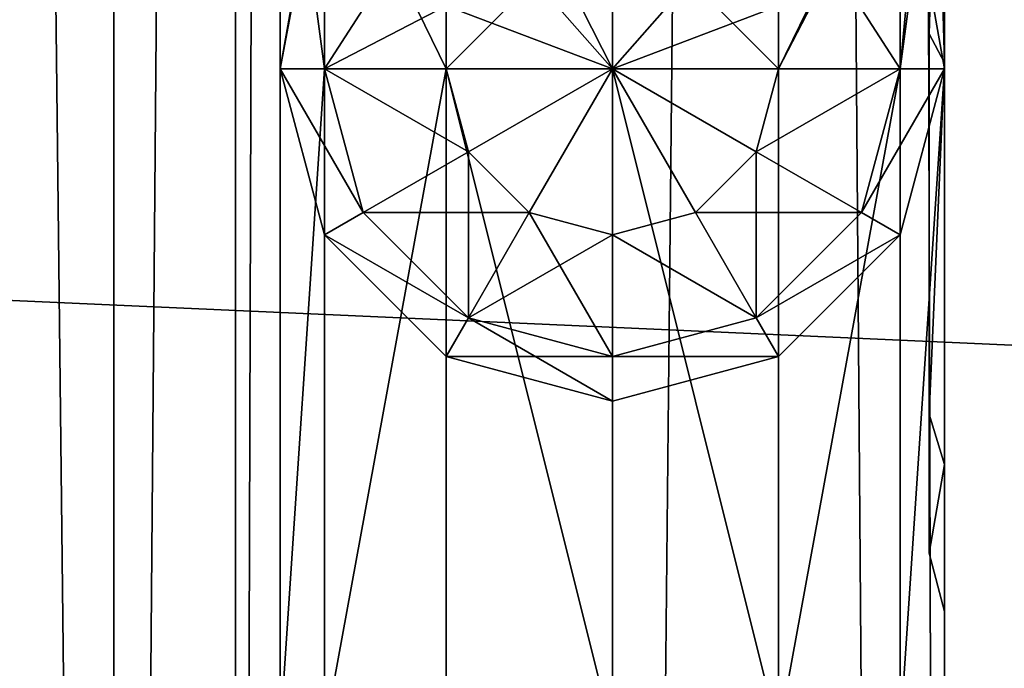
# Model space of a CAD drawing. Extents: x 0 to 1230, y 0 to 270.
# Tile 167 of 245: x 772.33 to 775.29, y 126.41 to 128.36. Entities that reach past the tile are written whole.
import ezdxf

# ---------------------------------------------------------------- set-up
doc = ezdxf.new("R2010")
doc.units = 0
doc.layers.get('0').update_dxf_attribs({"color": 13, "linetype": 'CONTINUOUS'})

# ---------------------------------------------------------------- blocks, each defined once
blk = doc.blocks.new('COMPONENT_4')
for p, q in [((5, 9.4675), (7.2337, 8.869)), ((7.3585, 9.085, 0.067), (7.2337, 8.869)), ((7.2337, 8.869), (8.869, 7.2337)), ((8.869, 7.2337), (9.085, 7.3585, 0.067)), ((8.869, 7.2337), (9.4675, 5)), ((9.4675, 5), (8.869, 2.7663)), ((8.869, 2.7663), (7.2337, 1.131)), ((8.869, 2.7663), (9.085, 2.6415, 0.067)), ((7.2337, 1.131), (5, 0.5325)), ((7.2337, 1.131), (7.3585, 0.915, 0.067))]:
    blk.add_line(p, q)
mesh = blk.add_polyface()
corners = [(7.3585, 9.085, 0.067), (5, 9.4675), (5, 9.717, 0.067), (7.2337, 8.869)]
mesh.append_faces([[corners[k] for k in face] for face in [(0, 1, 2), (1, 0, 3)]], dxfattribs={"vtx0": -1})
mesh = blk.add_polyface()
corners = [(1.131, 7.2337), (1.131, 2.7663), (0.5325, 5), (2.7663, 8.869), (2.7663, 1.131), (5, 0.5325), (5, 9.4675), (7.2337, 1.131), (7.2337, 8.869), (8.869, 2.7663), (8.869, 7.2337), (9.4675, 5)]
mesh.append_faces([[corners[k] for k in face] for face in [(0, 1, 2), (9, 10, 11)]], dxfattribs={"vtx0": -1})
mesh.append_faces([[corners[k] for k in face] for face in [(1, 3, 4), (4, 3, 5), (5, 6, 7), (7, 8, 9)]], dxfattribs={"vtx0": -1, "vtx1": -1})
mesh.append_faces([[corners[k] for k in face] for face in [(1, 0, 3), (5, 3, 6), (7, 6, 8), (9, 8, 10)]], dxfattribs={"vtx0": -1, "vtx2": -1})
mesh = blk.add_polyface()
corners = [(7.3585, 9.085, 0.067), (8.869, 7.2337), (7.2337, 8.869), (9.085, 7.3585, 0.067)]
mesh.append_faces([[corners[k] for k in face] for face in [(0, 1, 2), (1, 0, 3)]], dxfattribs={"vtx0": -1})
mesh = blk.add_polyface()
corners = [(9.085, 7.3585, 0.067), (9.4675, 5), (8.869, 7.2337), (9.717, 5, 0.067)]
mesh.append_faces([[corners[k] for k in face] for face in [(0, 1, 2), (1, 0, 3)]], dxfattribs={"vtx0": -1})
mesh = blk.add_polyface()
corners = [(9.4675, 5), (9.085, 2.6415, 0.067), (8.869, 2.7663), (9.717, 5, 0.067)]
mesh.append_faces([[corners[k] for k in face] for face in [(0, 1, 2), (1, 0, 3)]], dxfattribs={"vtx0": -1})
mesh = blk.add_polyface()
corners = [(8.869, 2.7663), (7.3585, 0.915, 0.067), (7.2337, 1.131), (9.085, 2.6415, 0.067)]
mesh.append_faces([[corners[k] for k in face] for face in [(0, 1, 2), (1, 0, 3)]], dxfattribs={"vtx0": -1})
mesh = blk.add_polyface()
corners = [(7.2337, 1.131), (5, 0.283, 0.067), (5, 0.5325), (7.3585, 0.915, 0.067)]
mesh.append_faces([[corners[k] for k in face] for face in [(0, 1, 2), (1, 0, 3)]], dxfattribs={"vtx0": -1})
blk = doc.blocks.new('GROUP_22')
for p, q in [((319, 1), (319, 49)), ((319.5, 49, 0.134), (319.5, 1, 0.134)), ((319.866, 49, 0.5), (319.866, 1, 0.5)), ((320, 1, 1), (320, 49, 1)), ((317.5, 47, 2.134), (317.5, 3, 2.134)), ((317.866, 47, 2.5), (317.866, 3, 2.5)), ((318, 3, 3), (318, 47, 3)), ((318, 19.6125, 23), (318, 18.1983, 21.5858)), ((320, 19.6125, 23), (320, 18.1983, 21.5858)), ((318, 19.1983, 16.7321), (318, 18.1983, 17)), ((318, 19.1983, 13.2679), (318, 18.1983, 13)), ((320, 19.1983, 13.2679), (320, 18.1983, 13)), ((320, 19.1983, 16.7321), (320, 18.1983, 17)), ((318.134, 18.1983, 16.5), (318.134, 18.9483, 16.299)), ((318.134, 18.1983, 13.5), (318.134, 18.9483, 13.701)), ((319.866, 18.1983, 16.5), (319.866, 18.9483, 16.299)), ((319.866, 18.1983, 13.5), (319.866, 18.9483, 13.701)), ((318.134, 18.1983, 22.2929), (318.134, 18.9054, 23)), ((319, 18.1983, 23), (319, 18.8878, 23.5)), ((319.866, 18.1983, 22.2929), (319.866, 18.9054, 23)), ((318.5, 18.1983, 16.134), (318.5, 18.7653, 15.9821)), ((318.5, 18.1983, 13.866), (318.5, 18.7653, 14.0179)), ((319.5, 18.1983, 16.134), (319.5, 18.7653, 15.9821)), ((319.5, 18.1983, 13.866), (319.5, 18.7653, 14.0179)), ((319, 18.1983, 16), (319, 18.6983, 15.866)), ((319, 18.1983, 14), (319, 18.6983, 14.134)), ((319, 18.1983, 23), (318.5, 18.3878, 23)), ((318.5, 18.3878, 23), (318.5, 18.1983, 22.8105)), ((319, 18.1983, 23), (319.5, 18.3878, 23)), ((319.5, 18.1983, 22.8105), (319.5, 18.3878, 23)), ((318, 18.1983, 13), (318, 16.1983, 13)), ((318, 18.1983, 21.5858), (318, 18.1983, 17)), ((318.134, 18.1983, 13.5), (318, 18.1983, 13)), ((318.134, 18.1983, 16.5), (318, 18.1983, 17)), ((318, 18.1983, 17), (318.134, 17.6983, 17)), ((318.134, 18.1983, 22.2929), (318, 18.1983, 21.5858)), ((318.134, 17.6983, 21.0858), (318, 18.1983, 21.5858)), ((318.134, 16.1983, 13.5), (318.134, 18.1983, 13.5)), ((318.5, 18.1983, 13.866), (318.134, 18.1983, 13.5)), ((318.5, 18.1983, 16.134), (318.134, 18.1983, 16.5)), ((318.134, 18.1983, 16.5), (318.25, 17.7653, 16.5)), ((318.134, 18.1983, 22.2929), (318.25, 17.7653, 21.8599)), ((318.5, 18.1983, 22.8105), (318.134, 18.1983, 22.2929)), ((318.5, 16.1983, 13.866), (318.5, 18.1983, 13.866)), ((319, 18.1983, 14), (318.5, 18.1983, 13.866)), ((319, 18.1983, 16), (318.5, 18.1983, 16.134)), ((318.5, 18.1983, 16.134), (318.567, 17.9483, 16.134)), ((319, 18.1983, 23), (318.5, 18.1983, 22.8105)), ((318.5, 18.1983, 22.8105), (318.567, 17.9483, 22.5605)), ((318.567, 17.9483, 16.134), (319, 18.1983, 16)), ((318.567, 17.9483, 22.5605), (319, 18.1983, 23)), ((318.75, 17.7653, 16.134), (319, 18.1983, 16)), ((318.75, 17.7653, 22.3775), (319, 18.1983, 23)), ((319, 18.1983, 14), (319, 16.1983, 14)), ((319, 17.6983, 16.134), (319, 18.1983, 16)), ((319, 18.1983, 16), (319.5, 18.1983, 16.134)), ((319.433, 17.9483, 16.134), (319, 18.1983, 16)), ((319.25, 17.7653, 16.134), (319, 18.1983, 16)), ((319.433, 17.9483, 22.5605), (319, 18.1983, 23)), ((319.5, 18.1983, 22.8105), (319, 18.1983, 23)), ((319.25, 17.7653, 22.3775), (319, 18.1983, 23)), ((319, 17.6983, 22.3105), (319, 18.1983, 23)), ((319, 18.1983, 14), (319.5, 18.1983, 13.866)), ((319.5, 18.1983, 16.134), (319.433, 17.9483, 16.134)), ((319.5, 18.1983, 22.8105), (319.433, 17.9483, 22.5605)), ((319.5, 18.1983, 16.134), (319.866, 18.1983, 16.5)), ((319.866, 18.1983, 22.2929), (319.5, 18.1983, 22.8105)), ((319.5, 18.1983, 13.866), (319.866, 18.1983, 13.5)), ((319.5, 16.1983, 13.866), (319.5, 18.1983, 13.866)), ((319.866, 18.1983, 16.5), (319.75, 17.7653, 16.5)), ((319.866, 18.1983, 22.2929), (319.75, 17.7653, 21.8599)), ((319.866, 18.1983, 16.5), (320, 18.1983, 17)), ((320, 18.1983, 17), (319.866, 17.6983, 17)), ((320, 18.1983, 21.5858), (319.866, 18.1983, 22.2929)), ((319.866, 17.6983, 21.0858), (320, 18.1983, 21.5858)), ((319.866, 18.1983, 13.5), (320, 18.1983, 13)), ((319.866, 16.1983, 13.5), (319.866, 18.1983, 13.5)), ((320, 18.1983, 13), (320, 16.1983, 13)), ((320, 18.1983, 21.5858), (320, 18.1983, 17)), ((318.25, 17.7653, 16.5), (318.567, 17.9483, 16.134)), ((318.25, 17.7653, 21.8599), (318.567, 17.9483, 22.5605)), ((318.567, 17.9483, 16.134), (318.75, 17.7653, 16.134)), ((318.567, 17.9483, 22.5605), (318.75, 17.7653, 22.3775)), ((319.433, 17.9483, 16.134), (319.25, 17.7653, 16.134)), ((319.433, 17.9483, 22.5605), (319.25, 17.7653, 22.3775)), ((319.75, 17.7653, 16.5), (319.433, 17.9483, 16.134)), ((319.75, 17.7653, 21.8599), (319.433, 17.9483, 22.5605)), ((318.134, 17.6983, 17), (318.25, 17.7653, 16.5)), ((318.134, 17.6983, 21.0858), (318.25, 17.7653, 21.8599)), ((318.25, 17.7653, 16.5), (318.567, 17.4483, 16.5)), ((318.25, 17.7653, 21.8599), (318.567, 17.4483, 21.5429)), ((318.567, 17.4483, 16.5), (318.75, 17.7653, 16.134)), ((318.567, 17.4483, 21.5429), (318.75, 17.7653, 22.3775)), ((318.75, 17.7653, 16.134), (319, 17.6983, 16.134)), ((318.75, 17.7653, 22.3775), (319, 17.6983, 22.3105)), ((319.25, 17.7653, 16.134), (319, 17.6983, 16.134)), ((319.25, 17.7653, 22.3775), (319, 17.6983, 22.3105)), ((319.433, 17.4483, 16.5), (319.25, 17.7653, 16.134)), ((319.433, 17.4483, 21.5429), (319.25, 17.7653, 22.3775)), ((319.75, 17.7653, 16.5), (319.433, 17.4483, 16.5)), ((319.75, 17.7653, 21.8599), (319.433, 17.4483, 21.5429)), ((319.866, 17.6983, 17), (319.75, 17.7653, 16.5)), ((319.866, 17.6983, 21.0858), (319.75, 17.7653, 21.8599)), ((318.134, 17.6983, 17), (318.5, 17.3323, 17)), ((318.5, 17.3323, 20.7198), (318.134, 17.6983, 21.0858)), ((318.134, 17.6983, 17), (318.134, 17.6983, 21.0858)), ((319, 17.3323, 16.5), (319, 17.6983, 16.134)), ((319, 17.3323, 21.4269), (319, 17.6983, 22.3105)), ((319.866, 17.6983, 17), (319.5, 17.3323, 17)), ((319.5, 17.3323, 20.7198), (319.866, 17.6983, 21.0858)), ((319.866, 17.6983, 17), (319.866, 17.6983, 21.0858)), ((318.5, 17.3323, 17), (318.567, 17.4483, 16.5)), ((318.5, 17.3323, 20.7198), (318.567, 17.4483, 21.5429)), ((318.567, 17.4483, 16.5), (319, 17.3323, 16.5)), ((318.567, 17.4483, 21.5429), (319, 17.3323, 21.4269)), ((319.433, 17.4483, 16.5), (319, 17.3323, 16.5)), ((319.433, 17.4483, 21.5429), (319, 17.3323, 21.4269)), ((319.5, 17.3323, 17), (319.433, 17.4483, 16.5)), ((319.5, 17.3323, 20.7198), (319.433, 17.4483, 21.5429)), ((318.5, 17.3323, 17), (319, 17.1983, 17)), ((319, 17.1983, 20.5858), (318.5, 17.3323, 20.7198)), ((318.5, 17.3323, 17), (318.5, 17.3323, 20.7198)), ((319, 17.1983, 17), (319, 17.3323, 16.5)), ((319.5, 17.3323, 17), (319, 17.1983, 17)), ((319, 17.1983, 20.5858), (319, 17.3323, 21.4269)), ((319, 17.1983, 20.5858), (319.5, 17.3323, 20.7198)), ((319.5, 17.3323, 17), (319.5, 17.3323, 20.7198)), ((319, 17.1983, 20.5858), (319, 17.1983, 17))]:
    blk.add_line(p, q)
mesh = blk.add_polyface()
corners = [(319, 49), (1, 1), (1, 49), (319, 1)]
mesh.append_faces([[corners[k] for k in face] for face in [(0, 1, 2), (1, 0, 3)]], dxfattribs={"vtx0": -1})
mesh = blk.add_polyface()
corners = [(319.5, 49, 0.134), (319, 1), (319, 49), (319.5, 1, 0.134)]
mesh.append_faces([[corners[k] for k in face] for face in [(0, 1, 2), (1, 0, 3)]], dxfattribs={"vtx0": -1})
mesh = blk.add_polyface()
corners = [(319.5, 49, 0.134), (319.866, 1, 0.5), (319.5, 1, 0.134), (319.866, 49, 0.5)]
mesh.append_faces([[corners[k] for k in face] for face in [(0, 1, 2), (1, 0, 3)]], dxfattribs={"vtx0": -1})
mesh = blk.add_polyface()
corners = [(319.866, 49, 0.5), (320, 1, 1), (319.866, 1, 0.5), (320, 49, 1)]
mesh.append_faces([[corners[k] for k in face] for face in [(0, 1, 2), (1, 0, 3)]], dxfattribs={"vtx0": -1})
mesh = blk.add_polyface()
corners = [(320, 1, 1), (320, 15.1983, 13.2679), (320, 1, 23), (320, 49, 1), (320, 14.4663, 14), (320, 14.1983, 15), (320, 12.7841, 23), (320, 16.1983, 13), (320, 18.1983, 13), (320, 19.1983, 13.2679), (320, 19.9304, 14), (320, 20.1983, 15), (320, 19.1983, 16.7321), (320, 18.1983, 21.5858), (320, 18.1983, 17), (320, 19.6125, 23), (320, 19.9304, 16), (320, 49, 23), (320, 14.1983, 21.5858)]
mesh.append_faces([[corners[k] for k in face] for face in [(12, 13, 14)]], dxfattribs={"vtx0": -1})
mesh.append_faces([[corners[k] for k in face] for face in [(0, 1, 2), (2, 5, 6), (1, 3, 7), (7, 3, 8), (8, 3, 9), (9, 3, 10), (10, 3, 11), (13, 12, 15), (15, 16, 17), (17, 11, 3)]], dxfattribs={"vtx0": -1, "vtx1": -1})
mesh.append_faces([[corners[k] for k in face] for face in [(1, 0, 3), (2, 1, 4), (2, 4, 5), (15, 12, 16), (17, 16, 11)]], dxfattribs={"vtx0": -1, "vtx2": -1})
mesh.append_faces([[corners[k] for k in face] for face in [(18, 6, 5)]], dxfattribs={"vtx1": -1})
mesh = blk.add_polyface()
corners = [(317.5, 3, 2.134), (317, 47, 2), (317, 3, 2), (317.5, 47, 2.134)]
mesh.append_faces([[corners[k] for k in face] for face in [(0, 1, 2), (1, 0, 3)]], dxfattribs={"vtx0": -1})
mesh = blk.add_polyface()
corners = [(317.866, 47, 2.5), (317.5, 3, 2.134), (317.866, 3, 2.5), (317.5, 47, 2.134)]
mesh.append_faces([[corners[k] for k in face] for face in [(0, 1, 2), (1, 0, 3)]], dxfattribs={"vtx0": -1})
mesh = blk.add_polyface()
corners = [(318, 47, 3), (317.866, 3, 2.5), (318, 3, 3), (317.866, 47, 2.5)]
mesh.append_faces([[corners[k] for k in face] for face in [(0, 1, 2), (1, 0, 3)]], dxfattribs={"vtx0": -1})
mesh = blk.add_polyface()
corners = [(318, 19.6125, 23), (318, 18.1983, 17), (318, 18.1983, 21.5858), (318, 19.1983, 16.7321), (318, 19.9304, 16), (318, 47, 23), (318, 20.1983, 15), (318, 12.7841, 23), (318, 3, 3), (318, 3, 23), (318, 14.1983, 15), (318, 14.4663, 14), (318, 15.1983, 13.2679), (318, 47, 3), (318, 14.1983, 21.5858), (318, 16.1983, 13), (318, 18.1983, 13), (318, 19.1983, 13.2679), (318, 19.9304, 14)]
mesh.append_faces([[corners[k] for k in face] for face in [(0, 1, 2), (7, 8, 9), (10, 7, 14)]], dxfattribs={"vtx0": -1})
mesh.append_faces([[corners[k] for k in face] for face in [(1, 0, 3), (3, 0, 4), (4, 5, 6), (8, 12, 13), (13, 6, 5)]], dxfattribs={"vtx0": -1, "vtx1": -1})
mesh.append_faces([[corners[k] for k in face] for face in [(8, 7, 10)]], dxfattribs={"vtx0": -1, "vtx1": -1, "vtx2": -1})
mesh.append_faces([[corners[k] for k in face] for face in [(4, 0, 5), (8, 10, 11), (8, 11, 12), (13, 12, 15), (13, 15, 16), (13, 16, 17), (13, 17, 18), (13, 18, 6)]], dxfattribs={"vtx0": -1, "vtx2": -1})
mesh = blk.add_polyface()
corners = [(318.134, 18.9054, 23), (318, 18.1983, 21.5858), (318.134, 18.1983, 22.2929), (318, 19.6125, 23)]
mesh.append_faces([[corners[k] for k in face] for face in [(0, 1, 2), (1, 0, 3)]], dxfattribs={"vtx0": -1})
mesh = blk.add_polyface()
corners = [(320, 19.6125, 23), (319.866, 18.1983, 22.2929), (320, 18.1983, 21.5858), (319.866, 18.9054, 23)]
mesh.append_faces([[corners[k] for k in face] for face in [(0, 1, 2), (1, 0, 3)]], dxfattribs={"vtx0": -1})
mesh = blk.add_polyface()
corners = [(318, 19.1983, 16.7321), (318.134, 18.1983, 16.5), (318, 18.1983, 17), (318.134, 18.9483, 16.299)]
mesh.append_faces([[corners[k] for k in face] for face in [(0, 1, 2), (1, 0, 3)]], dxfattribs={"vtx0": -1})
mesh = blk.add_polyface()
corners = [(318.134, 18.9483, 13.701), (318, 18.1983, 13), (318.134, 18.1983, 13.5), (318, 19.1983, 13.2679)]
mesh.append_faces([[corners[k] for k in face] for face in [(0, 1, 2), (1, 0, 3)]], dxfattribs={"vtx0": -1})
mesh = blk.add_polyface()
corners = [(319.866, 18.9483, 16.299), (320, 18.1983, 17), (319.866, 18.1983, 16.5), (320, 19.1983, 16.7321)]
mesh.append_faces([[corners[k] for k in face] for face in [(0, 1, 2), (1, 0, 3)]], dxfattribs={"vtx0": -1})
mesh = blk.add_polyface()
corners = [(320, 19.1983, 13.2679), (319.866, 18.1983, 13.5), (320, 18.1983, 13), (319.866, 18.9483, 13.701)]
mesh.append_faces([[corners[k] for k in face] for face in [(0, 1, 2), (1, 0, 3)]], dxfattribs={"vtx0": -1})
mesh = blk.add_polyface()
corners = [(319, 18.1983, 23), (318.567, 19.0519, 23.5), (318.5, 18.3878, 23), (319, 18.8878, 23.5)]
mesh.append_faces([[corners[k] for k in face] for face in [(0, 1, 2), (1, 0, 3)]], dxfattribs={"vtx0": -1})
mesh = blk.add_polyface()
corners = [(319.5, 18.3878, 23), (319, 18.8878, 23.5), (319, 18.1983, 23), (319.433, 19.0519, 23.5)]
mesh.append_faces([[corners[k] for k in face] for face in [(0, 1, 2), (1, 0, 3)]], dxfattribs={"vtx0": -1})
mesh = blk.add_polyface()
corners = [(318.134, 18.9483, 16.299), (318.5, 18.1983, 16.134), (318.134, 18.1983, 16.5), (318.5, 18.7653, 15.9821)]
mesh.append_faces([[corners[k] for k in face] for face in [(0, 1, 2), (1, 0, 3)]], dxfattribs={"vtx0": -1})
mesh = blk.add_polyface()
corners = [(318.5, 18.7653, 14.0179), (318.134, 18.1983, 13.5), (318.5, 18.1983, 13.866), (318.134, 18.9483, 13.701)]
mesh.append_faces([[corners[k] for k in face] for face in [(0, 1, 2), (1, 0, 3)]], dxfattribs={"vtx0": -1})
mesh = blk.add_polyface()
corners = [(319.5, 18.7653, 15.9821), (319.866, 18.1983, 16.5), (319.5, 18.1983, 16.134), (319.866, 18.9483, 16.299)]
mesh.append_faces([[corners[k] for k in face] for face in [(0, 1, 2), (1, 0, 3)]], dxfattribs={"vtx0": -1})
mesh = blk.add_polyface()
corners = [(319.866, 18.9483, 13.701), (319.5, 18.1983, 13.866), (319.866, 18.1983, 13.5), (319.5, 18.7653, 14.0179)]
mesh.append_faces([[corners[k] for k in face] for face in [(0, 1, 2), (1, 0, 3)]], dxfattribs={"vtx0": -1})
mesh = blk.add_polyface()
corners = [(318.5, 18.3878, 23), (318.134, 18.1983, 22.2929), (318.5, 18.1983, 22.8105), (318.134, 18.9054, 23)]
mesh.append_faces([[corners[k] for k in face] for face in [(0, 1, 2), (1, 0, 3)]], dxfattribs={"vtx0": -1})
mesh = blk.add_polyface()
corners = [(319.866, 18.9054, 23), (319.5, 18.1983, 22.8105), (319.866, 18.1983, 22.2929), (319.5, 18.3878, 23)]
mesh.append_faces([[corners[k] for k in face] for face in [(0, 1, 2), (1, 0, 3)]], dxfattribs={"vtx0": -1})
mesh = blk.add_polyface()
corners = [(319, 18.6983, 15.866), (318.5, 18.1983, 16.134), (318.5, 18.7653, 15.9821), (319, 18.1983, 16)]
mesh.append_faces([[corners[k] for k in face] for face in [(0, 1, 2), (1, 0, 3)]], dxfattribs={"vtx0": -1})
mesh = blk.add_polyface()
corners = [(319, 18.1983, 14), (318.5, 18.7653, 14.0179), (318.5, 18.1983, 13.866), (319, 18.6983, 14.134)]
mesh.append_faces([[corners[k] for k in face] for face in [(0, 1, 2), (1, 0, 3)]], dxfattribs={"vtx0": -1})
mesh = blk.add_polyface()
corners = [(319.5, 18.7653, 15.9821), (319, 18.1983, 16), (319, 18.6983, 15.866), (319.5, 18.1983, 16.134)]
mesh.append_faces([[corners[k] for k in face] for face in [(0, 1, 2), (1, 0, 3)]], dxfattribs={"vtx0": -1})
mesh = blk.add_polyface()
corners = [(319.5, 18.1983, 13.866), (319, 18.6983, 14.134), (319, 18.1983, 14), (319.5, 18.7653, 14.0179)]
mesh.append_faces([[corners[k] for k in face] for face in [(0, 1, 2), (1, 0, 3)]], dxfattribs={"vtx0": -1})
mesh = blk.add_polyface()
corners = [(319.5, 18.3878, 23), (319, 18.1983, 23), (319.5, 18.1983, 22.8105)]
mesh.append_faces([[corners[k] for k in face] for face in [(0, 1, 2)]])
mesh = blk.add_polyface()
corners = [(318.134, 18.1983, 13.5), (318, 16.1983, 13), (318.134, 16.1983, 13.5), (318, 18.1983, 13)]
mesh.append_faces([[corners[k] for k in face] for face in [(0, 1, 2), (1, 0, 3)]], dxfattribs={"vtx0": -1})
mesh = blk.add_polyface()
corners = [(318, 18.1983, 17), (318.25, 17.7653, 16.5), (318.134, 17.6983, 17), (318.134, 18.1983, 16.5)]
mesh.append_faces([[corners[k] for k in face] for face in [(0, 1, 2), (1, 0, 3)]], dxfattribs={"vtx0": -1})
mesh = blk.add_polyface()
corners = [(318.25, 17.7653, 21.8599), (318, 18.1983, 21.5858), (318.134, 17.6983, 21.0858), (318.134, 18.1983, 22.2929)]
mesh.append_faces([[corners[k] for k in face] for face in [(0, 1, 2), (1, 0, 3)]], dxfattribs={"vtx0": -1})
mesh = blk.add_polyface()
corners = [(318, 18.1983, 21.5858), (318.134, 17.6983, 17), (318.134, 17.6983, 21.0858), (318, 18.1983, 17)]
mesh.append_faces([[corners[k] for k in face] for face in [(0, 1, 2), (1, 0, 3)]], dxfattribs={"vtx0": -1})
mesh = blk.add_polyface()
corners = [(318.5, 18.1983, 13.866), (318.134, 16.1983, 13.5), (318.5, 16.1983, 13.866), (318.134, 18.1983, 13.5)]
mesh.append_faces([[corners[k] for k in face] for face in [(0, 1, 2), (1, 0, 3)]], dxfattribs={"vtx0": -1})
mesh = blk.add_polyface()
corners = [(318.134, 18.1983, 16.5), (318.567, 17.9483, 16.134), (318.25, 17.7653, 16.5), (318.5, 18.1983, 16.134)]
mesh.append_faces([[corners[k] for k in face] for face in [(0, 1, 2), (1, 0, 3)]], dxfattribs={"vtx0": -1})
mesh = blk.add_polyface()
corners = [(318.567, 17.9483, 22.5605), (318.134, 18.1983, 22.2929), (318.25, 17.7653, 21.8599), (318.5, 18.1983, 22.8105)]
mesh.append_faces([[corners[k] for k in face] for face in [(0, 1, 2), (1, 0, 3)]], dxfattribs={"vtx0": -1})
mesh = blk.add_polyface()
corners = [(319, 16.1983, 14), (318.5, 18.1983, 13.866), (318.5, 16.1983, 13.866), (319, 18.1983, 14)]
mesh.append_faces([[corners[k] for k in face] for face in [(0, 1, 2), (1, 0, 3)]], dxfattribs={"vtx0": -1})
mesh = blk.add_polyface()
corners = [(319, 18.1983, 16), (318.567, 17.9483, 16.134), (318.5, 18.1983, 16.134)]
mesh.append_faces([[corners[k] for k in face] for face in [(0, 1, 2)]])
mesh = blk.add_polyface()
corners = [(319, 18.1983, 23), (318.5, 18.1983, 22.8105), (318.567, 17.9483, 22.5605)]
mesh.append_faces([[corners[k] for k in face] for face in [(0, 1, 2)]])
mesh = blk.add_polyface()
corners = [(319, 18.1983, 16), (318.75, 17.7653, 16.134), (318.567, 17.9483, 16.134)]
mesh.append_faces([[corners[k] for k in face] for face in [(0, 1, 2)]])
mesh = blk.add_polyface()
corners = [(319, 18.1983, 23), (318.567, 17.9483, 22.5605), (318.75, 17.7653, 22.3775)]
mesh.append_faces([[corners[k] for k in face] for face in [(0, 1, 2)]])
mesh = blk.add_polyface()
corners = [(319, 17.6983, 16.134), (318.75, 17.7653, 16.134), (319, 18.1983, 16)]
mesh.append_faces([[corners[k] for k in face] for face in [(0, 1, 2)]])
mesh = blk.add_polyface()
corners = [(319, 18.1983, 23), (318.75, 17.7653, 22.3775), (319, 17.6983, 22.3105)]
mesh.append_faces([[corners[k] for k in face] for face in [(0, 1, 2)]])
mesh = blk.add_polyface()
corners = [(319.5, 18.1983, 16.134), (319.433, 17.9483, 16.134), (319, 18.1983, 16)]
mesh.append_faces([[corners[k] for k in face] for face in [(0, 1, 2)]])
mesh = blk.add_polyface()
corners = [(319.433, 17.9483, 16.134), (319.25, 17.7653, 16.134), (319, 18.1983, 16)]
mesh.append_faces([[corners[k] for k in face] for face in [(0, 1, 2)]])
mesh = blk.add_polyface()
corners = [(319.25, 17.7653, 16.134), (319, 17.6983, 16.134), (319, 18.1983, 16)]
mesh.append_faces([[corners[k] for k in face] for face in [(0, 1, 2)]])
mesh = blk.add_polyface()
corners = [(319, 18.1983, 23), (319.433, 17.9483, 22.5605), (319.5, 18.1983, 22.8105)]
mesh.append_faces([[corners[k] for k in face] for face in [(0, 1, 2)]])
mesh = blk.add_polyface()
corners = [(319, 18.1983, 23), (319.25, 17.7653, 22.3775), (319.433, 17.9483, 22.5605)]
mesh.append_faces([[corners[k] for k in face] for face in [(0, 1, 2)]])
mesh = blk.add_polyface()
corners = [(319, 18.1983, 23), (319, 17.6983, 22.3105), (319.25, 17.7653, 22.3775)]
mesh.append_faces([[corners[k] for k in face] for face in [(0, 1, 2)]])
mesh = blk.add_polyface()
corners = [(319.5, 16.1983, 13.866), (319, 18.1983, 14), (319, 16.1983, 14), (319.5, 18.1983, 13.866)]
mesh.append_faces([[corners[k] for k in face] for face in [(0, 1, 2), (1, 0, 3)]], dxfattribs={"vtx0": -1})
mesh = blk.add_polyface()
corners = [(319.433, 17.9483, 16.134), (319.866, 18.1983, 16.5), (319.75, 17.7653, 16.5), (319.5, 18.1983, 16.134)]
mesh.append_faces([[corners[k] for k in face] for face in [(0, 1, 2), (1, 0, 3)]], dxfattribs={"vtx0": -1})
mesh = blk.add_polyface()
corners = [(319.866, 18.1983, 22.2929), (319.433, 17.9483, 22.5605), (319.75, 17.7653, 21.8599), (319.5, 18.1983, 22.8105)]
mesh.append_faces([[corners[k] for k in face] for face in [(0, 1, 2), (1, 0, 3)]], dxfattribs={"vtx0": -1})
mesh = blk.add_polyface()
corners = [(319.866, 18.1983, 13.5), (319.5, 16.1983, 13.866), (319.866, 16.1983, 13.5), (319.5, 18.1983, 13.866)]
mesh.append_faces([[corners[k] for k in face] for face in [(0, 1, 2), (1, 0, 3)]], dxfattribs={"vtx0": -1})
mesh = blk.add_polyface()
corners = [(319.75, 17.7653, 16.5), (320, 18.1983, 17), (319.866, 17.6983, 17), (319.866, 18.1983, 16.5)]
mesh.append_faces([[corners[k] for k in face] for face in [(0, 1, 2), (1, 0, 3)]], dxfattribs={"vtx0": -1})
mesh = blk.add_polyface()
corners = [(320, 18.1983, 21.5858), (319.75, 17.7653, 21.8599), (319.866, 17.6983, 21.0858), (319.866, 18.1983, 22.2929)]
mesh.append_faces([[corners[k] for k in face] for face in [(0, 1, 2), (1, 0, 3)]], dxfattribs={"vtx0": -1})
mesh = blk.add_polyface()
corners = [(319.866, 17.6983, 17), (320, 18.1983, 21.5858), (319.866, 17.6983, 21.0858), (320, 18.1983, 17)]
mesh.append_faces([[corners[k] for k in face] for face in [(0, 1, 2), (1, 0, 3)]], dxfattribs={"vtx0": -1})
mesh = blk.add_polyface()
corners = [(320, 18.1983, 13), (319.866, 16.1983, 13.5), (320, 16.1983, 13), (319.866, 18.1983, 13.5)]
mesh.append_faces([[corners[k] for k in face] for face in [(0, 1, 2), (1, 0, 3)]], dxfattribs={"vtx0": -1})
mesh = blk.add_polyface()
corners = [(318.567, 17.9483, 16.134), (318.567, 17.4483, 16.5), (318.25, 17.7653, 16.5), (318.75, 17.7653, 16.134)]
mesh.append_faces([[corners[k] for k in face] for face in [(0, 1, 2), (1, 0, 3)]], dxfattribs={"vtx0": -1})
mesh = blk.add_polyface()
corners = [(318.75, 17.7653, 22.3775), (318.25, 17.7653, 21.8599), (318.567, 17.4483, 21.5429), (318.567, 17.9483, 22.5605)]
mesh.append_faces([[corners[k] for k in face] for face in [(0, 1, 2), (1, 0, 3)]], dxfattribs={"vtx0": -1})
mesh = blk.add_polyface()
corners = [(319.433, 17.9483, 16.134), (319.433, 17.4483, 16.5), (319.25, 17.7653, 16.134), (319.75, 17.7653, 16.5)]
mesh.append_faces([[corners[k] for k in face] for face in [(0, 1, 2), (1, 0, 3)]], dxfattribs={"vtx0": -1})
mesh = blk.add_polyface()
corners = [(319.75, 17.7653, 21.8599), (319.25, 17.7653, 22.3775), (319.433, 17.4483, 21.5429), (319.433, 17.9483, 22.5605)]
mesh.append_faces([[corners[k] for k in face] for face in [(0, 1, 2), (1, 0, 3)]], dxfattribs={"vtx0": -1})
mesh = blk.add_polyface()
corners = [(318.134, 17.6983, 17), (318.567, 17.4483, 16.5), (318.5, 17.3323, 17), (318.25, 17.7653, 16.5)]
mesh.append_faces([[corners[k] for k in face] for face in [(0, 1, 2), (1, 0, 3)]], dxfattribs={"vtx0": -1})
mesh = blk.add_polyface()
corners = [(318.567, 17.4483, 21.5429), (318.134, 17.6983, 21.0858), (318.5, 17.3323, 20.7198), (318.25, 17.7653, 21.8599)]
mesh.append_faces([[corners[k] for k in face] for face in [(0, 1, 2), (1, 0, 3)]], dxfattribs={"vtx0": -1})
mesh = blk.add_polyface()
corners = [(319, 17.3323, 16.5), (318.75, 17.7653, 16.134), (319, 17.6983, 16.134), (318.567, 17.4483, 16.5)]
mesh.append_faces([[corners[k] for k in face] for face in [(0, 1, 2), (1, 0, 3)]], dxfattribs={"vtx0": -1})
mesh = blk.add_polyface()
corners = [(319, 17.6983, 22.3105), (318.567, 17.4483, 21.5429), (319, 17.3323, 21.4269), (318.75, 17.7653, 22.3775)]
mesh.append_faces([[corners[k] for k in face] for face in [(0, 1, 2), (1, 0, 3)]], dxfattribs={"vtx0": -1})
mesh = blk.add_polyface()
corners = [(319.433, 17.4483, 16.5), (319, 17.6983, 16.134), (319.25, 17.7653, 16.134), (319, 17.3323, 16.5)]
mesh.append_faces([[corners[k] for k in face] for face in [(0, 1, 2), (1, 0, 3)]], dxfattribs={"vtx0": -1})
mesh = blk.add_polyface()
corners = [(319.433, 17.4483, 21.5429), (319, 17.6983, 22.3105), (319, 17.3323, 21.4269), (319.25, 17.7653, 22.3775)]
mesh.append_faces([[corners[k] for k in face] for face in [(0, 1, 2), (1, 0, 3)]], dxfattribs={"vtx0": -1})
mesh = blk.add_polyface()
corners = [(319.433, 17.4483, 16.5), (319.866, 17.6983, 17), (319.5, 17.3323, 17), (319.75, 17.7653, 16.5)]
mesh.append_faces([[corners[k] for k in face] for face in [(0, 1, 2), (1, 0, 3)]], dxfattribs={"vtx0": -1})
mesh = blk.add_polyface()
corners = [(319.866, 17.6983, 21.0858), (319.433, 17.4483, 21.5429), (319.5, 17.3323, 20.7198), (319.75, 17.7653, 21.8599)]
mesh.append_faces([[corners[k] for k in face] for face in [(0, 1, 2), (1, 0, 3)]], dxfattribs={"vtx0": -1})
mesh = blk.add_polyface()
corners = [(318.134, 17.6983, 21.0858), (318.5, 17.3323, 17), (318.5, 17.3323, 20.7198), (318.134, 17.6983, 17)]
mesh.append_faces([[corners[k] for k in face] for face in [(0, 1, 2), (1, 0, 3)]], dxfattribs={"vtx0": -1})
mesh = blk.add_polyface()
corners = [(319.866, 17.6983, 17), (319.5, 17.3323, 20.7198), (319.5, 17.3323, 17), (319.866, 17.6983, 21.0858)]
mesh.append_faces([[corners[k] for k in face] for face in [(0, 1, 2), (1, 0, 3)]], dxfattribs={"vtx0": -1})
mesh = blk.add_polyface()
corners = [(319, 17.1983, 17), (318.567, 17.4483, 16.5), (319, 17.3323, 16.5), (318.5, 17.3323, 17)]
mesh.append_faces([[corners[k] for k in face] for face in [(0, 1, 2), (1, 0, 3)]], dxfattribs={"vtx0": -1})
mesh = blk.add_polyface()
corners = [(319, 17.3323, 21.4269), (318.5, 17.3323, 20.7198), (319, 17.1983, 20.5858), (318.567, 17.4483, 21.5429)]
mesh.append_faces([[corners[k] for k in face] for face in [(0, 1, 2), (1, 0, 3)]], dxfattribs={"vtx0": -1})
mesh = blk.add_polyface()
corners = [(319.5, 17.3323, 17), (319, 17.3323, 16.5), (319.433, 17.4483, 16.5), (319, 17.1983, 17)]
mesh.append_faces([[corners[k] for k in face] for face in [(0, 1, 2), (1, 0, 3)]], dxfattribs={"vtx0": -1})
mesh = blk.add_polyface()
corners = [(319.5, 17.3323, 20.7198), (319, 17.3323, 21.4269), (319, 17.1983, 20.5858), (319.433, 17.4483, 21.5429)]
mesh.append_faces([[corners[k] for k in face] for face in [(0, 1, 2), (1, 0, 3)]], dxfattribs={"vtx0": -1})
mesh = blk.add_polyface()
corners = [(319, 17.1983, 20.5858), (318.5, 17.3323, 17), (319, 17.1983, 17), (318.5, 17.3323, 20.7198)]
mesh.append_faces([[corners[k] for k in face] for face in [(0, 1, 2), (1, 0, 3)]], dxfattribs={"vtx0": -1})
mesh = blk.add_polyface()
corners = [(319.5, 17.3323, 20.7198), (319, 17.1983, 17), (319.5, 17.3323, 17), (319, 17.1983, 20.5858)]
mesh.append_faces([[corners[k] for k in face] for face in [(0, 1, 2), (1, 0, 3)]], dxfattribs={"vtx0": -1})
blk = doc.blocks.new('GROUP_24')
blk.add_blockref('GROUP_22', (1.3531, 0))
at = {"extrusion": (-1, 4.21885e-15, 4.996e-16), "xscale": 0.7, "yscale": 0.7, "zscale": -0.7, "rotation": 359.9999999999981}
blk.add_blockref('COMPONENT_4', (-23.3673, 11.4837, -321.3062), dxfattribs=at)
blk = doc.blocks.new('GROUP_15')
mesh = blk.add_polyface()
corners = [(1079, 1, 50), (1, 49, 50), (1, 1, 50), (1079, 49, 50)]
mesh.append_faces([[corners[k] for k in face] for face in [(0, 1, 2), (1, 0, 3)]], dxfattribs={"vtx0": -1})
mesh = blk.add_polyface()
corners = [(1079, 49), (1, 1), (1, 49), (1079, 1)]
mesh.append_faces([[corners[k] for k in face] for face in [(0, 1, 2), (1, 0, 3)]], dxfattribs={"vtx0": -1})
blk = doc.blocks.new('GROUP_25')
for name, p in [('GROUP_24', (453.7619, 110.0123, 854.0397)), ('GROUP_15', (75.115, 109.5123, 154.0397))]:
    blk.add_blockref(name, p)

msp = doc.modelspace()

# ---------------------------------------------------------------- block references
msp.add_blockref('GROUP_25', (0, 0))

doc.saveas('drawing.dxf')
